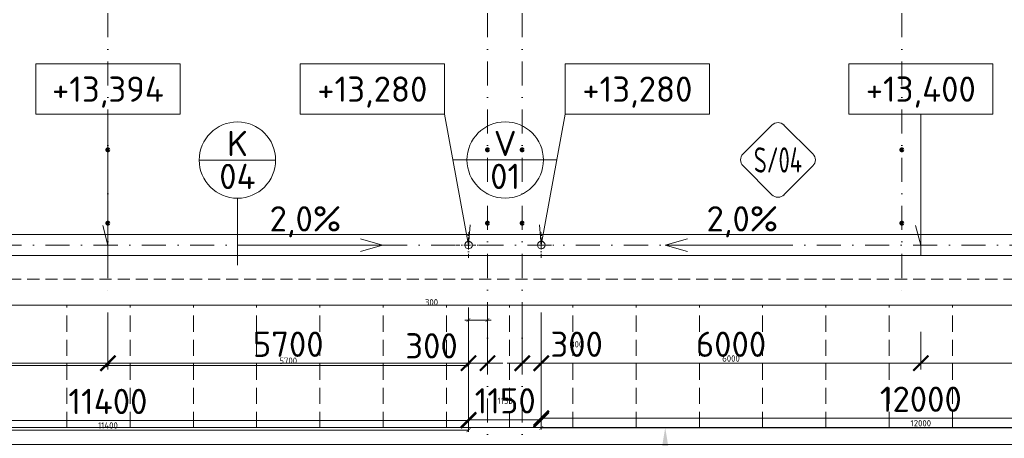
# Model space of a CAD drawing. Header units: millimetres. Extents: x -916886 to 3713765, y -2985421 to 1675785.
# Tile 131 of 256: x 70605 to 86170, y 174241 to 180867. Entities that reach past the tile are written whole.
import ezdxf
from ezdxf import colors
from ezdxf.entities.mleader import LeaderData, LeaderLine
from ezdxf.enums import TextEntityAlignment as Align
from ezdxf.math import Vec2, Vec3

# ---------------------------------------------------------------- set-up
doc = ezdxf.new("R2010")
doc.units = ezdxf.units.MM
for name, pattern in [('CENTERX2', [101.6, 63.5, -12.7, 12.7, -12.7]), ('DASHDOT', [25.4, 12.7, -6.35, 0, -6.35]), ('ČÁRKOVANÁ', [19.05, 12.7, -6.35])]:
    doc.linetypes.add(name, pattern=pattern)
doc.layers.get('Defpoints').update_dxf_attribs({"color": 8})
for name, color, linetype, lineweight in [('A99_N_kce-pohl', 1, 'Continuous', 9), ('A99_N_koty-200', 5, 'Continuous', 5), ('A99_N_koty-200 @ 200', 5, 'Continuous', 5), ('A99_N_koty-200 @ 50 (2)', 5, 'Continuous', 5), ('A99_N_koty-vysk', 160, 'Continuous', 9), ('A99_N_txt-popis-50 @ 200', 240, 'Continuous', 9), ('A99_N_znaceni 200', 5, 'Continuous', 5), ('A99_S_osy', 1, 'CENTERX2', 5)]:
    doc.layers.add(name, color=color, linetype=linetype, lineweight=lineweight)
doc.styles.add('A99_kota', font='isocpeur.ttf', dxfattribs={"height": 2})
doc.styles.add('A99_popis', font='isocpeur.ttf')
doc.styles.add('ad_popis 100', font='isocpeur.ttf', dxfattribs={"height": 200})
doc.dimstyles.new('A99_kota_200 new', dxfattribs={"dimscale": 200, "dimtxt": 2, "dimasz": 1.2, "dimexe": 0.5, "dimexo": 1.5, "dimgap": 0.5, "dimtad": 1, "dimdec": 0, "dimzin": 3, "dimdsep": 46, "dimtxsty": 'A99_kota', "dimblk": 'ARCHTICK', "dimcen": 2.5, "dimazin": 2, "dimtfac": 0.75, "dimtdec": 0, "dimtix": 1, "dimtmove": 2, "dimatfit": 0, "dimfxl": 0, "dimtolj": 1, "dimtzin": 0, "dimlwd": 5, "dimlwe": 5, "dimarcsym": 0})

# ---------------------------------------------------------------- blocks, each defined once
blk = doc.blocks.new('_ArchTick')
at = {"color": 0, "linetype": 'ByBlock', "const_width": 0.15}
blk.add_lwpolyline([(-0.5, -0.5), (0.5, 0.5)], dxfattribs=at)
blk = doc.blocks.new('*D3723')
at = {"layer": 'A99_N_koty-200', "color": 0, "linetype": 'Continuous', "lineweight": 5, "transparency": 16777216}
for p, q in [((78550, 176230), (78550, 175330)), ((78850, 176230), (78850, 175330)), ((78550, 175430), (78310, 175430)), ((78550, 175430), (78850, 175430)), ((78850, 175430), (79090, 175430))]:
    blk.add_line(p, q, dxfattribs=at)
at = {"layer": 'Defpoints', "color": 0, "linetype": 'Continuous', "lineweight": 0, "transparency": 16777216}
for p in [(78850, 176835), (78550, 176715), (78850, 175430)]:
    blk.add_point(p, dxfattribs=at)
at = {"layer": 'A99_N_koty-200', "color": 0, "linetype": 'Continuous', "lineweight": 5, "transparency": 16777216, "xscale": 240, "yscale": 240, "zscale": 240}
blk.add_blockref('_ArchTick', (78550, 175430), dxfattribs=at)
at = {"layer": 'A99_N_koty-200', "color": 0, "linetype": 'Continuous', "lineweight": 5, "transparency": 16777216, "xscale": 240, "yscale": 240, "zscale": 240, "rotation": 180}
blk.add_blockref('_ArchTick', (78850, 175430), dxfattribs=at)
at = {"layer": 'A99_N_koty-200', "color": 0, "linetype": 'Continuous', "transparency": 16777216, "insert": (79410, 175730), "char_height": 400, "attachment_point": 5, "style": 'A99_kota'}
blk.add_mtext('\\A1;300', dxfattribs=at)
blk = doc.blocks.new('*D3724')
at = {"layer": 'A99_N_koty-200', "color": 0, "linetype": 'Continuous', "lineweight": 5, "transparency": 16777216}
for p, q in [((78550, 175630), (78550, 175405)), ((78850, 175630), (78850, 175405)), ((78550, 175430), (78490, 175430)), ((78550, 175430), (78850, 175430)), ((78850, 175430), (78910, 175430))]:
    blk.add_line(p, q, dxfattribs=at)
at = {"layer": 'Defpoints', "color": 0, "linetype": 'Continuous', "lineweight": 0, "transparency": 16777216}
for p in [(78850, 176835), (78550, 176715), (78850, 175430)]:
    blk.add_point(p, dxfattribs=at)
at = {"layer": 'A99_N_koty-200', "color": 0, "linetype": 'Continuous', "lineweight": 5, "transparency": 16777216, "xscale": 60, "yscale": 60, "zscale": 60}
blk.add_blockref('_ArchTick', (78550, 175430), dxfattribs=at)
at = {"layer": 'A99_N_koty-200', "color": 0, "linetype": 'Continuous', "lineweight": 5, "transparency": 16777216, "xscale": 60, "yscale": 60, "zscale": 60, "rotation": 180}
blk.add_blockref('_ArchTick', (78850, 175430), dxfattribs=at)
at = {"layer": 'A99_N_koty-200', "color": 0, "linetype": 'Continuous', "transparency": 16777216, "insert": (79410, 175730), "char_height": 100, "attachment_point": 5, "style": 'A99_kota'}
blk.add_mtext('\\A1;300', dxfattribs=at)
blk = doc.blocks.new('*D3726')
at = {"layer": 'A99_N_koty-200', "color": 0, "linetype": 'Continuous', "lineweight": 5, "transparency": 16777216}
for p, q in [((78850, 175360), (78850, 174460)), ((90850, 175360), (90850, 174460)), ((78850, 174560), (90850, 174560))]:
    blk.add_line(p, q, dxfattribs=at)
at = {"layer": 'Defpoints', "color": 0, "linetype": 'Continuous', "lineweight": 0, "transparency": 16777216}
for p in [(78850, 177300), (90850, 176835), (90850, 174560)]:
    blk.add_point(p, dxfattribs=at)
at = {"layer": 'A99_N_koty-200', "color": 0, "linetype": 'Continuous', "lineweight": 5, "transparency": 16777216, "xscale": 240, "yscale": 240, "zscale": 240, "rotation": 180}
blk.add_blockref('_ArchTick', (78850, 174560), dxfattribs=at)
at = {"layer": 'A99_N_koty-200', "color": 0, "linetype": 'Continuous', "lineweight": 5, "transparency": 16777216, "xscale": 240, "yscale": 240, "zscale": 240}
blk.add_blockref('_ArchTick', (90850, 174560), dxfattribs=at)
at = {"layer": 'A99_N_koty-200', "color": 0, "linetype": 'Continuous', "transparency": 16777216, "insert": (84850, 174860), "char_height": 400, "attachment_point": 5, "style": 'A99_kota'}
blk.add_mtext('\\A1;12000', dxfattribs=at)
blk = doc.blocks.new('*D3727')
at = {"layer": 'A99_N_koty-200', "color": 0, "linetype": 'Continuous', "lineweight": 5, "transparency": 16777216}
for p, q in [((78850, 174605), (78850, 174380)), ((90850, 174605), (90850, 174380)), ((78850, 174405), (90850, 174405))]:
    blk.add_line(p, q, dxfattribs=at)
at = {"layer": 'Defpoints', "color": 0, "linetype": 'Continuous', "lineweight": 0, "transparency": 16777216}
for p in [(78850, 177300), (90850, 176835), (90850, 174405)]:
    blk.add_point(p, dxfattribs=at)
at = {"layer": 'A99_N_koty-200', "color": 0, "linetype": 'Continuous', "lineweight": 5, "transparency": 16777216, "xscale": 60, "yscale": 60, "zscale": 60, "rotation": 180}
blk.add_blockref('_ArchTick', (78850, 174405), dxfattribs=at)
at = {"layer": 'A99_N_koty-200', "color": 0, "linetype": 'Continuous', "lineweight": 5, "transparency": 16777216, "xscale": 60, "yscale": 60, "zscale": 60}
blk.add_blockref('_ArchTick', (90850, 174405), dxfattribs=at)
at = {"layer": 'A99_N_koty-200', "color": 0, "linetype": 'Continuous', "transparency": 16777216, "insert": (84850, 174480), "char_height": 100, "attachment_point": 5, "style": 'A99_kota'}
blk.add_mtext('\\A1;12000', dxfattribs=at)
blk = doc.blocks.new('*D3729')
at = {"layer": 'A99_N_koty-200', "color": 0, "linetype": 'Continuous', "lineweight": 5, "transparency": 16777216}
for p, q in [((78850, 175925), (78850, 175330)), ((84850, 175925), (84850, 175330)), ((78850, 175430), (84850, 175430))]:
    blk.add_line(p, q, dxfattribs=at)
at = {"layer": 'Defpoints', "color": 0, "linetype": 'Continuous', "lineweight": 0, "transparency": 16777216}
for p in [(78850, 176225), (84850, 176225), (84850, 175430)]:
    blk.add_point(p, dxfattribs=at)
at = {"layer": 'A99_N_koty-200', "color": 0, "linetype": 'Continuous', "lineweight": 5, "transparency": 16777216, "xscale": 240, "yscale": 240, "zscale": 240, "rotation": 180}
blk.add_blockref('_ArchTick', (78850, 175430), dxfattribs=at)
at = {"layer": 'A99_N_koty-200', "color": 0, "linetype": 'Continuous', "lineweight": 5, "transparency": 16777216, "xscale": 240, "yscale": 240, "zscale": 240}
blk.add_blockref('_ArchTick', (84850, 175430), dxfattribs=at)
at = {"layer": 'A99_N_koty-200', "color": 0, "linetype": 'Continuous', "transparency": 16777216, "insert": (81850, 175730), "char_height": 400, "attachment_point": 5, "style": 'A99_kota'}
blk.add_mtext('\\A1;6000', dxfattribs=at)
blk = doc.blocks.new('*D3730')
at = {"layer": 'A99_N_koty-200', "color": 0, "linetype": 'Continuous', "lineweight": 5, "transparency": 16777216}
for p, q in [((78850, 175630), (78850, 175405)), ((84850, 175630), (84850, 175405)), ((78850, 175430), (84850, 175430))]:
    blk.add_line(p, q, dxfattribs=at)
at = {"layer": 'Defpoints', "color": 0, "linetype": 'Continuous', "lineweight": 0, "transparency": 16777216}
for p in [(78850, 176225), (84850, 176225), (84850, 175430)]:
    blk.add_point(p, dxfattribs=at)
at = {"layer": 'A99_N_koty-200', "color": 0, "linetype": 'Continuous', "lineweight": 5, "transparency": 16777216, "xscale": 60, "yscale": 60, "zscale": 60, "rotation": 180}
blk.add_blockref('_ArchTick', (78850, 175430), dxfattribs=at)
at = {"layer": 'A99_N_koty-200', "color": 0, "linetype": 'Continuous', "lineweight": 5, "transparency": 16777216, "xscale": 60, "yscale": 60, "zscale": 60}
blk.add_blockref('_ArchTick', (84850, 175430), dxfattribs=at)
at = {"layer": 'A99_N_koty-200', "color": 0, "linetype": 'Continuous', "transparency": 16777216, "insert": (81850, 175505), "char_height": 100, "attachment_point": 5, "style": 'A99_kota'}
blk.add_mtext('\\A1;6000', dxfattribs=at)
blk = doc.blocks.new('*D3732')
at = {"layer": 'A99_N_koty-200', "color": 0, "linetype": 'Continuous', "lineweight": 5, "transparency": 16777216}
for p, q in [((84850, 175925), (84850, 175330)), ((90850, 175925), (90850, 175330)), ((90850, 175430), (84850, 175430))]:
    blk.add_line(p, q, dxfattribs=at)
at = {"layer": 'Defpoints', "color": 0, "linetype": 'Continuous', "lineweight": 0, "transparency": 16777216}
for p in [(84850, 176225), (90850, 176225), (84850, 175430)]:
    blk.add_point(p, dxfattribs=at)
at = {"layer": 'A99_N_koty-200', "color": 0, "linetype": 'Continuous', "lineweight": 5, "transparency": 16777216, "xscale": 240, "yscale": 240, "zscale": 240, "rotation": 180}
blk.add_blockref('_ArchTick', (84850, 175430), dxfattribs=at)
at = {"layer": 'A99_N_koty-200', "color": 0, "linetype": 'Continuous', "lineweight": 5, "transparency": 16777216, "xscale": 240, "yscale": 240, "zscale": 240}
blk.add_blockref('_ArchTick', (90850, 175430), dxfattribs=at)
at = {"layer": 'A99_N_koty-200', "color": 0, "linetype": 'Continuous', "transparency": 16777216, "insert": (87850, 175730), "char_height": 400, "attachment_point": 5, "style": 'A99_kota'}
blk.add_mtext('\\A1;6000', dxfattribs=at)
blk = doc.blocks.new('*D3733')
at = {"layer": 'A99_N_koty-200', "color": 0, "linetype": 'Continuous', "lineweight": 5, "transparency": 16777216}
for p, q in [((84850, 175630), (84850, 175405)), ((90850, 175630), (90850, 175405)), ((90850, 175430), (84850, 175430))]:
    blk.add_line(p, q, dxfattribs=at)
at = {"layer": 'Defpoints', "color": 0, "linetype": 'Continuous', "lineweight": 0, "transparency": 16777216}
for p in [(84850, 176225), (90850, 176225), (84850, 175430)]:
    blk.add_point(p, dxfattribs=at)
at = {"layer": 'A99_N_koty-200', "color": 0, "linetype": 'Continuous', "lineweight": 5, "transparency": 16777216, "xscale": 60, "yscale": 60, "zscale": 60, "rotation": 180}
blk.add_blockref('_ArchTick', (84850, 175430), dxfattribs=at)
at = {"layer": 'A99_N_koty-200', "color": 0, "linetype": 'Continuous', "lineweight": 5, "transparency": 16777216, "xscale": 60, "yscale": 60, "zscale": 60}
blk.add_blockref('_ArchTick', (90850, 175430), dxfattribs=at)
at = {"layer": 'A99_N_koty-200', "color": 0, "linetype": 'Continuous', "transparency": 16777216, "insert": (87850, 175505), "char_height": 100, "attachment_point": 5, "style": 'A99_kota'}
blk.add_mtext('\\A1;6000', dxfattribs=at)
blk = doc.blocks.new('*D3837')
at = {"layer": 'A99_N_koty-200', "color": 0, "linetype": 'Continuous', "lineweight": 5, "transparency": 16777216}
for p, q in [((72000, 176230), (72000, 175330)), ((66300, 175890), (66300, 175330)), ((66300, 175430), (72000, 175430))]:
    blk.add_line(p, q, dxfattribs=at)
at = {"layer": 'Defpoints', "color": 0, "linetype": 'Continuous', "lineweight": 0, "transparency": 16777216}
for p in [(72000, 176680), (66300, 176190), (72000, 175430)]:
    blk.add_point(p, dxfattribs=at)
at = {"layer": 'A99_N_koty-200', "color": 0, "linetype": 'Continuous', "lineweight": 5, "transparency": 16777216, "xscale": 240, "yscale": 240, "zscale": 240, "rotation": 180}
blk.add_blockref('_ArchTick', (66300, 175430), dxfattribs=at)
at = {"layer": 'A99_N_koty-200', "color": 0, "linetype": 'Continuous', "lineweight": 5, "transparency": 16777216, "xscale": 240, "yscale": 240, "zscale": 240}
blk.add_blockref('_ArchTick', (72000, 175430), dxfattribs=at)
at = {"layer": 'A99_N_koty-200', "color": 0, "linetype": 'Continuous', "transparency": 16777216, "insert": (69150, 175730), "char_height": 400, "attachment_point": 5, "style": 'A99_kota'}
blk.add_mtext('\\A1;5700', dxfattribs=at)
blk = doc.blocks.new('*D3838')
at = {"layer": 'A99_N_koty-200', "color": 0, "linetype": 'Continuous', "lineweight": 5, "transparency": 16777216}
for p, q in [((66300, 175595), (66300, 175370)), ((72000, 175595), (72000, 175370)), ((66300, 175395), (72000, 175395))]:
    blk.add_line(p, q, dxfattribs=at)
at = {"layer": 'Defpoints', "color": 0, "linetype": 'Continuous', "lineweight": 0, "transparency": 16777216}
for p in [(72000, 176680), (66300, 176190), (72000, 175395)]:
    blk.add_point(p, dxfattribs=at)
at = {"layer": 'A99_N_koty-200', "color": 0, "linetype": 'Continuous', "lineweight": 5, "transparency": 16777216, "xscale": 60, "yscale": 60, "zscale": 60, "rotation": 180}
blk.add_blockref('_ArchTick', (66300, 175395), dxfattribs=at)
at = {"layer": 'A99_N_koty-200', "color": 0, "linetype": 'Continuous', "lineweight": 5, "transparency": 16777216, "xscale": 60, "yscale": 60, "zscale": 60}
blk.add_blockref('_ArchTick', (72000, 175395), dxfattribs=at)
at = {"layer": 'A99_N_koty-200', "color": 0, "linetype": 'Continuous', "transparency": 16777216, "insert": (69150, 175470), "char_height": 100, "attachment_point": 5, "style": 'A99_kota'}
blk.add_mtext('\\A1;5700', dxfattribs=at)
blk = doc.blocks.new('*D3840')
at = {"layer": 'A99_N_koty-200', "color": 0, "linetype": 'Continuous', "lineweight": 5, "transparency": 16777216}
for p, q in [((72000, 176230), (72000, 175330)), ((77700, 176230), (77700, 175330)), ((77700, 175430), (72000, 175430))]:
    blk.add_line(p, q, dxfattribs=at)
at = {"layer": 'Defpoints', "color": 0, "linetype": 'Continuous', "lineweight": 0, "transparency": 16777216}
for p in [(72000, 176680), (77700, 176800), (72000, 175430)]:
    blk.add_point(p, dxfattribs=at)
at = {"layer": 'A99_N_koty-200', "color": 0, "linetype": 'Continuous', "lineweight": 5, "transparency": 16777216, "xscale": 240, "yscale": 240, "zscale": 240, "rotation": 180}
blk.add_blockref('_ArchTick', (72000, 175430), dxfattribs=at)
at = {"layer": 'A99_N_koty-200', "color": 0, "linetype": 'Continuous', "lineweight": 5, "transparency": 16777216, "xscale": 240, "yscale": 240, "zscale": 240}
blk.add_blockref('_ArchTick', (77700, 175430), dxfattribs=at)
at = {"layer": 'A99_N_koty-200', "color": 0, "linetype": 'Continuous', "transparency": 16777216, "insert": (74850, 175730), "char_height": 400, "attachment_point": 5, "style": 'A99_kota'}
blk.add_mtext('\\A1;5700', dxfattribs=at)
blk = doc.blocks.new('*D3841')
at = {"layer": 'A99_N_koty-200', "color": 0, "linetype": 'Continuous', "lineweight": 5, "transparency": 16777216}
for p, q in [((72000, 175595), (72000, 175370)), ((77700, 175595), (77700, 175370)), ((77700, 175395), (72000, 175395))]:
    blk.add_line(p, q, dxfattribs=at)
at = {"layer": 'Defpoints', "color": 0, "linetype": 'Continuous', "lineweight": 0, "transparency": 16777216}
for p in [(72000, 176680), (77700, 176800), (72000, 175395)]:
    blk.add_point(p, dxfattribs=at)
at = {"layer": 'A99_N_koty-200', "color": 0, "linetype": 'Continuous', "lineweight": 5, "transparency": 16777216, "xscale": 60, "yscale": 60, "zscale": 60, "rotation": 180}
blk.add_blockref('_ArchTick', (72000, 175395), dxfattribs=at)
at = {"layer": 'A99_N_koty-200', "color": 0, "linetype": 'Continuous', "lineweight": 5, "transparency": 16777216, "xscale": 60, "yscale": 60, "zscale": 60}
blk.add_blockref('_ArchTick', (77700, 175395), dxfattribs=at)
at = {"layer": 'A99_N_koty-200', "color": 0, "linetype": 'Continuous', "transparency": 16777216, "insert": (74850, 175470), "char_height": 100, "attachment_point": 5, "style": 'A99_kota'}
blk.add_mtext('\\A1;5700', dxfattribs=at)
blk = doc.blocks.new('*U62')
at = {"color": 0, "linetype": 'ByBlock'}
for p, q in [((5.7, -4), (5.7, -14.35)), ((5.7, -14.35), (5.286, -12.805))]:
    blk.add_line(p, q, dxfattribs=at)
blk.add_lwpolyline([(0, -4), (11.4, -4), (11.4, 0), (0, 0)], close=True, dxfattribs=at)
at = {"color": 0, "linetype": 'ByBlock', "style": 'A99_kota'}
for tag, p in [('VYSKA', (5.7, -2.241)), ('VYSKA_POPIS1', (5.7, -6.041)), ('VYSKA_POPIS2', (5.9, -9.541)), ('VYSKA_POPIS3', (5.9, -13.041))]:
    blk.add_attdef(tag, text='', height=2, dxfattribs=at).set_placement(p, align=Align.MIDDLE)
blk = doc.blocks.new('*D3843')
at = {"layer": 'A99_N_koty-200', "color": 0, "linetype": 'Continuous', "lineweight": 5, "transparency": 16777216}
for p, q in [((66300, 175325), (66300, 174425)), ((77700, 175325), (77700, 174425)), ((77700, 174525), (66300, 174525))]:
    blk.add_line(p, q, dxfattribs=at)
at = {"layer": 'Defpoints', "color": 0, "linetype": 'Continuous', "lineweight": 0, "transparency": 16777216}
for p in [(66300, 176800), (77700, 176800), (66300, 174525)]:
    blk.add_point(p, dxfattribs=at)
at = {"layer": 'A99_N_koty-200', "color": 0, "linetype": 'Continuous', "lineweight": 5, "transparency": 16777216, "xscale": 240, "yscale": 240, "zscale": 240, "rotation": 180}
blk.add_blockref('_ArchTick', (66300, 174525), dxfattribs=at)
at = {"layer": 'A99_N_koty-200', "color": 0, "linetype": 'Continuous', "lineweight": 5, "transparency": 16777216, "xscale": 240, "yscale": 240, "zscale": 240}
blk.add_blockref('_ArchTick', (77700, 174525), dxfattribs=at)
at = {"layer": 'A99_N_koty-200', "color": 0, "linetype": 'Continuous', "transparency": 16777216, "insert": (72000, 174825), "char_height": 400, "attachment_point": 5, "style": 'A99_kota'}
blk.add_mtext('\\A1;11400', dxfattribs=at)
blk = doc.blocks.new('*D3844')
at = {"layer": 'A99_N_koty-200', "color": 0, "linetype": 'Continuous', "lineweight": 5, "transparency": 16777216}
for p, q in [((66300, 174570), (66300, 174345)), ((77700, 174570), (77700, 174345)), ((77700, 174370), (66300, 174370))]:
    blk.add_line(p, q, dxfattribs=at)
at = {"layer": 'Defpoints', "color": 0, "linetype": 'Continuous', "lineweight": 0, "transparency": 16777216}
for p in [(66300, 176800), (77700, 176800), (66300, 174370)]:
    blk.add_point(p, dxfattribs=at)
at = {"layer": 'A99_N_koty-200', "color": 0, "linetype": 'Continuous', "lineweight": 5, "transparency": 16777216, "xscale": 60, "yscale": 60, "zscale": 60, "rotation": 180}
blk.add_blockref('_ArchTick', (66300, 174370), dxfattribs=at)
at = {"layer": 'A99_N_koty-200', "color": 0, "linetype": 'Continuous', "lineweight": 5, "transparency": 16777216, "xscale": 60, "yscale": 60, "zscale": 60}
blk.add_blockref('_ArchTick', (77700, 174370), dxfattribs=at)
at = {"layer": 'A99_N_koty-200', "color": 0, "linetype": 'Continuous', "transparency": 16777216, "insert": (72000, 174445), "char_height": 100, "attachment_point": 5, "style": 'A99_kota'}
blk.add_mtext('\\A1;11400', dxfattribs=at)
blk = doc.blocks.new('*D3852')
at = {"layer": 'A99_N_koty-200', "color": 0, "linetype": 'Continuous', "lineweight": 5, "transparency": 16777216}
for p, q in [((77700, 176230), (77700, 175330)), ((78000, 176230), (78000, 175330)), ((77700, 175430), (77460, 175430)), ((77700, 175430), (78000, 175430)), ((78000, 175430), (78240, 175430))]:
    blk.add_line(p, q, dxfattribs=at)
at = {"layer": 'Defpoints', "color": 0, "linetype": 'Continuous', "lineweight": 0, "transparency": 16777216}
for p in [(77700, 176800), (78000, 176800), (78000, 175430)]:
    blk.add_point(p, dxfattribs=at)
at = {"layer": 'A99_N_koty-200', "color": 0, "linetype": 'Continuous', "lineweight": 5, "transparency": 16777216, "xscale": 240, "yscale": 240, "zscale": 240}
blk.add_blockref('_ArchTick', (77700, 175430), dxfattribs=at)
at = {"layer": 'A99_N_koty-200', "color": 0, "linetype": 'Continuous', "lineweight": 5, "transparency": 16777216, "xscale": 240, "yscale": 240, "zscale": 240, "rotation": 180}
blk.add_blockref('_ArchTick', (78000, 175430), dxfattribs=at)
at = {"layer": 'A99_N_koty-200', "color": 0, "linetype": 'Continuous', "transparency": 16777216, "insert": (77115, 175705), "char_height": 400, "attachment_point": 5, "style": 'A99_kota'}
blk.add_mtext('\\A1;300', dxfattribs=at)
blk = doc.blocks.new('*D3853')
at = {"layer": 'A99_N_koty-200', "color": 0, "linetype": 'Continuous', "lineweight": 5, "transparency": 16777216}
for p, q in [((77700, 176312.5), (77700, 176087.5)), ((78000, 176312.5), (78000, 176087.5)), ((77700, 176112.5), (77640, 176112.5)), ((77700, 176112.5), (78000, 176112.5)), ((78000, 176112.5), (78060, 176112.5))]:
    blk.add_line(p, q, dxfattribs=at)
at = {"layer": 'Defpoints', "color": 0, "linetype": 'Continuous', "lineweight": 0, "transparency": 16777216}
for p in [(77700, 176800), (78000, 176800), (78000, 176112.5)]:
    blk.add_point(p, dxfattribs=at)
at = {"layer": 'A99_N_koty-200', "color": 0, "linetype": 'Continuous', "lineweight": 5, "transparency": 16777216, "xscale": 60, "yscale": 60, "zscale": 60}
blk.add_blockref('_ArchTick', (77700, 176112.5), dxfattribs=at)
at = {"layer": 'A99_N_koty-200', "color": 0, "linetype": 'Continuous', "lineweight": 5, "transparency": 16777216, "xscale": 60, "yscale": 60, "zscale": 60, "rotation": 180}
blk.add_blockref('_ArchTick', (78000, 176112.5), dxfattribs=at)
at = {"layer": 'A99_N_koty-200', "color": 0, "linetype": 'Continuous', "transparency": 16777216, "insert": (77115, 176395), "char_height": 100, "attachment_point": 5, "style": 'A99_kota'}
blk.add_mtext('\\A1;300', dxfattribs=at)
blk = doc.blocks.new('*D3855')
at = {"layer": 'A99_N_koty-200', "color": 0, "linetype": 'Continuous', "lineweight": 5, "transparency": 16777216}
for p, q in [((77700, 174534.5), (77700, 174634.5)), ((77700, 174534.5), (78850, 174534.5)), ((78850, 174534.5), (78850, 174634.5))]:
    blk.add_line(p, q, dxfattribs=at)
at = {"layer": 'Defpoints', "color": 0, "linetype": 'Continuous', "lineweight": 0, "transparency": 16777216}
for p in [(77700, 174534.5), (78850, 174534.5), (78850, 174534.5)]:
    blk.add_point(p, dxfattribs=at)
at = {"layer": 'A99_N_koty-200', "color": 0, "linetype": 'Continuous', "lineweight": 5, "transparency": 16777216, "xscale": 240, "yscale": 240, "zscale": 240, "rotation": 180}
blk.add_blockref('_ArchTick', (77700, 174534.5), dxfattribs=at)
at = {"layer": 'A99_N_koty-200', "color": 0, "linetype": 'Continuous', "lineweight": 5, "transparency": 16777216, "xscale": 240, "yscale": 240, "zscale": 240}
blk.add_blockref('_ArchTick', (78850, 174534.5), dxfattribs=at)
at = {"layer": 'A99_N_koty-200', "color": 0, "linetype": 'Continuous', "transparency": 16777216, "insert": (78280, 174834.5), "char_height": 400, "attachment_point": 5, "style": 'A99_kota'}
blk.add_mtext('\\A1;1150', dxfattribs=at)
blk = doc.blocks.new('*D3856')
at = {"layer": 'A99_N_koty-200', "color": 0, "linetype": 'Continuous', "lineweight": 5, "transparency": 16777216}
for p, q in [((77700, 174534.5), (77700, 174559.5)), ((77700, 174534.5), (78850, 174534.5)), ((78850, 174534.5), (78850, 174559.5))]:
    blk.add_line(p, q, dxfattribs=at)
at = {"layer": 'Defpoints', "color": 0, "linetype": 'Continuous', "lineweight": 0, "transparency": 16777216}
for p in [(77700, 174534.5), (78850, 174534.5), (78850, 174534.5)]:
    blk.add_point(p, dxfattribs=at)
at = {"layer": 'A99_N_koty-200', "color": 0, "linetype": 'Continuous', "lineweight": 5, "transparency": 16777216, "xscale": 60, "yscale": 60, "zscale": 60, "rotation": 180}
blk.add_blockref('_ArchTick', (77700, 174534.5), dxfattribs=at)
at = {"layer": 'A99_N_koty-200', "color": 0, "linetype": 'Continuous', "lineweight": 5, "transparency": 16777216, "xscale": 60, "yscale": 60, "zscale": 60}
blk.add_blockref('_ArchTick', (78850, 174534.5), dxfattribs=at)
at = {"layer": 'A99_N_koty-200', "color": 0, "linetype": 'Continuous', "transparency": 16777216, "insert": (78280, 174834.5), "char_height": 100, "attachment_point": 5, "style": 'A99_kota'}
blk.add_mtext('\\A1;1150', dxfattribs=at)
blk = doc.blocks.new('*U64')
at = {"color": 0, "linetype": 'ByBlock'}
for q in [(0, -4), (-2.028, -12.755)]:
    blk.add_line((-1.9, -14.35), q, dxfattribs=at)
blk.add_lwpolyline([(0, -4), (11.4, -4), (11.4, 0), (0, 0)], close=True, dxfattribs=at)
at = {"color": 0, "linetype": 'ByBlock', "style": 'A99_kota'}
for tag, p in [('VYSKA', (5.7, -2.241)), ('VYSKA_POPIS1', (5.7, -6.041)), ('VYSKA_POPIS2', (5.9, -9.541)), ('VYSKA_POPIS3', (5.9, -13.041))]:
    blk.add_attdef(tag, text='', height=2, dxfattribs=at).set_placement(p, align=Align.MIDDLE)
blk = doc.blocks.new('*U20')
at = {"color": 0, "linetype": 'ByBlock'}
blk.add_line((-3.02, 0), (3.02, 0), dxfattribs=at)
blk.add_circle((0, 0), 3.02, dxfattribs=at)
at = {"color": 0, "linetype": 'ByBlock', "style": 'A99_popis'}
for tag, p in [('KATEGORIE', (0, 1.31)), ('PRVEK', (0, -1.298))]:
    blk.add_attdef(tag, text='', height=2, dxfattribs=at).set_placement(p, align=Align.MIDDLE_CENTER)
blk = doc.blocks.new('*U94')
at = {"color": 0}
for p, q in [((-0.72, 4.14), (-4.15, 0.71)), ((4.14, 0.71), (0.71, 4.14)), ((-4.15, -0.72), (-0.72, -4.15)), ((0.71, -4.15), (4.14, -0.72))]:
    blk.add_line(p, q, dxfattribs=at)
for centre, start, end in [((0, 3.42), 45, 135), ((-3.43, 0), 135, 225), ((3.42, 0), 315, 45), ((0, -3.43), 225, 315)]:
    blk.add_arc(centre, 1.01, start, end, dxfattribs=at)
at = {"color": 0, "linetype": 'ByBlock', "style": 'A99_popis', "width": 0.953108}
blk.add_attdef('SKLADBA', text='', height=3, rotation=0.0103, dxfattribs=at).set_placement((-2.86, -1.51), (2.86, -1.5), align=Align.FIT)
blk = doc.blocks.new('*U4925')
at = {"layer": 'A99_N_koty-200 @ 200', "linetype": 'Continuous'}
dim = blk.add_linear_dim(base=(78850, 175430), p1=(78550, 176715), p2=(78850, 176835), dimstyle='A99_kota_200 new', override={"dimscale": 200, "dimtix": 1, "dimtofl": 1, "dimtmove": 2, "dimatfit": 0}, dxfattribs=at)
dim.commit()
dim.dimension.update_dxf_attribs({"geometry": '*D3723', "text_midpoint": (79410, 175730), "dimtype": 128})
at = {"layer": 'A99_N_koty-200 @ 50 (2)', "linetype": 'Continuous'}
dim = blk.add_linear_dim(base=(78850, 175430), p1=(78550, 176715), p2=(78850, 176835), dimstyle='A99_kota_200 new', override={"dimscale": 50, "dimtix": 1, "dimtofl": 1, "dimtmove": 2, "dimatfit": 0}, dxfattribs=at)
dim.commit()
dim.dimension.update_dxf_attribs({"geometry": '*D3724', "text_midpoint": (79410, 175730), "dimtype": 128})
blk = doc.blocks.new('*U4926')
at = {"layer": 'A99_N_koty-200 @ 200', "linetype": 'Continuous'}
dim = blk.add_linear_dim(base=(90850, 174560), p1=(78850, 177300), p2=(90850, 176835), dimstyle='A99_kota_200 new', override={"dimscale": 200, "dimtix": 1, "dimtofl": 1, "dimtmove": 2, "dimatfit": 0}, dxfattribs=at)
dim.commit()
dim.dimension.update_dxf_attribs({"geometry": '*D3726', "text_midpoint": (84850, 174860)})
at = {"layer": 'A99_N_koty-200 @ 50 (2)', "linetype": 'Continuous'}
dim = blk.add_linear_dim(base=(90850, 174405), p1=(78850, 177300), p2=(90850, 176835), dimstyle='A99_kota_200 new', override={"dimscale": 50, "dimtix": 1, "dimtofl": 1, "dimtmove": 2, "dimatfit": 0}, dxfattribs=at)
dim.commit()
dim.dimension.update_dxf_attribs({"geometry": '*D3727', "text_midpoint": (84850, 174480)})
blk = doc.blocks.new('*U4927')
at = {"layer": 'A99_N_koty-200 @ 200', "linetype": 'Continuous'}
dim = blk.add_linear_dim(base=(84850, 175430), p1=(78850, 176225), p2=(84850, 176225), dimstyle='A99_kota_200 new', override={"dimscale": 200, "dimtix": 1, "dimtofl": 1, "dimtmove": 2, "dimatfit": 0}, dxfattribs=at)
dim.commit()
dim.dimension.update_dxf_attribs({"geometry": '*D3729', "text_midpoint": (81850, 175730)})
at = {"layer": 'A99_N_koty-200 @ 50 (2)', "linetype": 'Continuous'}
dim = blk.add_linear_dim(base=(84850, 175430), p1=(78850, 176225), p2=(84850, 176225), dimstyle='A99_kota_200 new', override={"dimscale": 50, "dimtix": 1, "dimtofl": 1, "dimtmove": 2, "dimatfit": 0}, dxfattribs=at)
dim.commit()
dim.dimension.update_dxf_attribs({"geometry": '*D3730', "text_midpoint": (81850, 175505)})
blk = doc.blocks.new('*U4928')
at = {"layer": 'A99_N_koty-200 @ 200', "linetype": 'Continuous'}
dim = blk.add_linear_dim(base=(84850, 175430), p1=(90850, 176225), p2=(84850, 176225), angle=180, dimstyle='A99_kota_200 new', override={"dimscale": 200, "dimtix": 1, "dimtofl": 1, "dimtmove": 2, "dimatfit": 0}, dxfattribs=at)
dim.commit()
dim.dimension.update_dxf_attribs({"geometry": '*D3732', "text_midpoint": (87850, 175730)})
at = {"layer": 'A99_N_koty-200 @ 50 (2)', "linetype": 'Continuous'}
dim = blk.add_linear_dim(base=(84850, 175430), p1=(90850, 176225), p2=(84850, 176225), angle=180, dimstyle='A99_kota_200 new', override={"dimscale": 50, "dimtix": 1, "dimtofl": 1, "dimtmove": 2, "dimatfit": 0}, dxfattribs=at)
dim.commit()
dim.dimension.update_dxf_attribs({"geometry": '*D3733', "text_midpoint": (87850, 175505)})
blk = doc.blocks.new('*U4963')
at = {"layer": 'A99_N_koty-200 @ 200', "linetype": 'Continuous'}
dim = blk.add_linear_dim(base=(72000, 175430), p1=(66300, 176190), p2=(72000, 176680), dimstyle='A99_kota_200 new', override={"dimscale": 200, "dimtix": 1, "dimtofl": 1, "dimtmove": 2, "dimatfit": 0}, dxfattribs=at)
dim.commit()
dim.dimension.update_dxf_attribs({"geometry": '*D3837', "text_midpoint": (69150, 175730)})
at = {"layer": 'A99_N_koty-200 @ 50 (2)', "linetype": 'Continuous'}
dim = blk.add_linear_dim(base=(72000, 175395), p1=(66300, 176190), p2=(72000, 176680), dimstyle='A99_kota_200 new', override={"dimscale": 50, "dimtix": 1, "dimtofl": 1, "dimtmove": 2, "dimatfit": 0}, dxfattribs=at)
dim.commit()
dim.dimension.update_dxf_attribs({"geometry": '*D3838', "text_midpoint": (69150, 175470)})
blk = doc.blocks.new('*U4964')
at = {"layer": 'A99_N_koty-200 @ 200', "linetype": 'Continuous'}
dim = blk.add_linear_dim(base=(72000, 175430), p1=(77700, 176800), p2=(72000, 176680), angle=180, dimstyle='A99_kota_200 new', override={"dimscale": 200, "dimtix": 1, "dimtofl": 1, "dimtmove": 2, "dimatfit": 0}, dxfattribs=at)
dim.commit()
dim.dimension.update_dxf_attribs({"geometry": '*D3840', "text_midpoint": (74850, 175730)})
at = {"layer": 'A99_N_koty-200 @ 50 (2)', "linetype": 'Continuous'}
dim = blk.add_linear_dim(base=(72000, 175395), p1=(77700, 176800), p2=(72000, 176680), angle=180, dimstyle='A99_kota_200 new', override={"dimscale": 50, "dimtix": 1, "dimtofl": 1, "dimtmove": 2, "dimatfit": 0}, dxfattribs=at)
dim.commit()
dim.dimension.update_dxf_attribs({"geometry": '*D3841', "text_midpoint": (74850, 175470)})
blk = doc.blocks.new('*U4965')
at = {"layer": 'A99_N_koty-200 @ 200', "linetype": 'Continuous'}
dim = blk.add_linear_dim(base=(66300, 174525), p1=(77700, 176800), p2=(66300, 176800), angle=180, dimstyle='A99_kota_200 new', override={"dimscale": 200, "dimtix": 1, "dimtofl": 1, "dimtmove": 2, "dimatfit": 0}, dxfattribs=at)
dim.commit()
dim.dimension.update_dxf_attribs({"geometry": '*D3843', "text_midpoint": (72000, 174825)})
at = {"layer": 'A99_N_koty-200 @ 50 (2)', "linetype": 'Continuous'}
dim = blk.add_linear_dim(base=(66300, 174370), p1=(77700, 176800), p2=(66300, 176800), angle=180, dimstyle='A99_kota_200 new', override={"dimscale": 50, "dimtix": 1, "dimtofl": 1, "dimtmove": 2, "dimatfit": 0}, dxfattribs=at)
dim.commit()
dim.dimension.update_dxf_attribs({"geometry": '*D3844', "text_midpoint": (72000, 174445)})
blk = doc.blocks.new('*U4968')
at = {"layer": 'A99_N_koty-200 @ 200', "linetype": 'Continuous'}
dim = blk.add_linear_dim(base=(78000, 175430), p1=(77700, 176800), p2=(78000, 176800), dimstyle='A99_kota_200 new', override={"dimscale": 200, "dimtix": 1, "dimtofl": 1, "dimtmove": 2, "dimatfit": 0}, dxfattribs=at)
dim.commit()
dim.dimension.update_dxf_attribs({"geometry": '*D3852', "text_midpoint": (77115, 175705), "dimtype": 128})
at = {"layer": 'A99_N_koty-200 @ 50 (2)', "linetype": 'Continuous'}
dim = blk.add_linear_dim(base=(78000, 176112.5), p1=(77700, 176800), p2=(78000, 176800), dimstyle='A99_kota_200 new', override={"dimscale": 50, "dimtix": 1, "dimtofl": 1, "dimtmove": 2, "dimatfit": 0}, dxfattribs=at)
dim.commit()
dim.dimension.update_dxf_attribs({"geometry": '*D3853', "text_midpoint": (77115, 176395), "dimtype": 128})
blk = doc.blocks.new('*U4969')
at = {"layer": 'A99_N_koty-200 @ 200', "linetype": 'Continuous'}
dim = blk.add_linear_dim(base=(78850, 174534.5), p1=(77700, 174534.5), p2=(78850, 174534.5), dimstyle='A99_kota_200 new', override={"dimscale": 200, "dimtix": 1, "dimtofl": 1, "dimtmove": 2, "dimatfit": 0}, dxfattribs=at)
dim.commit()
dim.dimension.update_dxf_attribs({"geometry": '*D3855', "text_midpoint": (78280, 174834.5), "dimtype": 128})
at = {"layer": 'A99_N_koty-200 @ 50 (2)', "linetype": 'Continuous'}
dim = blk.add_linear_dim(base=(78850, 174534.5), p1=(77700, 174534.5), p2=(78850, 174534.5), dimstyle='A99_kota_200 new', override={"dimscale": 50, "dimtix": 1, "dimtofl": 1, "dimtmove": 2, "dimatfit": 0}, dxfattribs=at)
dim.commit()
dim.dimension.update_dxf_attribs({"geometry": '*D3856', "text_midpoint": (78280, 174834.5), "dimtype": 128})

msp = doc.modelspace()

# ---------------------------------------------------------------- linework, layer by layer
at = {"layer": 'A99_N_kce-pohl', "linetype": 'ČÁRKOVANÁ', "lineweight": 9, "ltscale": 15}
msp.add_line((5860, 176760), (150690, 176760), dxfattribs=at)
at = {"layer": 'A99_N_kce-pohl', "linetype": 'Continuous', "ltscale": 25}
msp.add_lwpolyline([(150690, 177135), (150690, 177465), (6000, 177465), (6000, 177135)], close=True, dxfattribs=at)
at = {"layer": 'A99_N_kce-pohl', "linetype": 'DASHDOT', "lineweight": 5, "ltscale": 5}
for points in [[(77700, 177100), (77700, 177500)], [(78850, 177100), (78850, 177500)], [(78850, 177100), (78850, 177500)], [(77500, 177300), (77900, 177300)], [(78650, 177300), (79050, 177300)], [(78650, 177300), (79050, 177300)]]:
    msp.add_lwpolyline(points, dxfattribs=at)
at = {"layer": 'A99_N_kce-pohl', "linetype": 'Continuous', "ltscale": 25}
for points in [[(84850, 177135), (84850, 177465)], [(72000, 177135), (72000, 177420)]]:
    msp.add_lwpolyline(points, dxfattribs=at)
at = {"layer": 'A99_N_kce-pohl', "linetype": 'Continuous', "lineweight": 9, "ltscale": 15}
msp.add_lwpolyline([(138875.5, 176350), (7180, 176350)], dxfattribs=at)
at = {"layer": 'A99_N_kce-pohl', "color": 30, "linetype": 'ČÁRKOVANÁ', "lineweight": 5, "ltscale": 20, "true_color": 0xff6e3d}
for points in [[(71350, 174405), (71350, 176350)], [(72350, 174405), (72350, 176350)], [(73350, 174405), (73350, 176350)], [(74350, 174405), (74350, 176350)], [(75350, 174405), (75350, 176350)], [(76350, 174405), (76350, 176350)], [(77350, 174405), (77350, 176350)], [(78350, 174405), (78350, 176350)], [(79350, 174405), (79350, 176350)], [(80350, 174405), (80350, 176350)], [(81350, 174405), (81350, 176350)], [(82350, 174405), (82350, 176350)], [(83350, 174405), (83350, 176350)], [(84350, 174405), (84350, 176350)], [(85350, 174405), (85350, 176350)]]:
    msp.add_lwpolyline(points, dxfattribs=at)
at = {"layer": 'A99_N_kce-pohl', "color": 1, "linetype": 'Continuous', "lineweight": 9, "ltscale": 25}
msp.add_lwpolyline([(138352.5, 174145), (138352.5, 174410), (7350, 174410), (7350, 174145)], close=True, dxfattribs=at)
at = {"layer": 'A99_N_kce-pohl', "color": 5, "linetype": 'Continuous', "lineweight": 70, "ltscale": 0.5}
for centre in [(72000, 178807.5), (78000, 178807.5), (78550, 178807.5), (84550, 178807.5), (72000, 177645), (78000, 177645), (78550, 177645), (84550, 177645)]:
    msp.add_circle(centre, 15, dxfattribs=at)
at = {"layer": 'A99_N_kce-pohl', "linetype": 'Continuous'}
for centre in [(77700, 177300), (78850, 177300), (78850, 177300)]:
    msp.add_circle(centre, 60, dxfattribs=at)
at = {"layer": 'A99_N_koty-vysk'}
for points in [[(76340, 177300), (74340, 177300)], [(76340, 177300), (75990, 177400)], [(76340, 177300), (75990, 177200)], [(80810, 177300), (81160, 177400)], [(80810, 177300), (82810, 177300)], [(80810, 177300), (81160, 177200)]]:
    msp.add_lwpolyline(points, dxfattribs=at)
at = {"layer": 'A99_N_znaceni 200'}
for points in [[(79097.2, 178646.5), (77452.8, 178646.5)], [(74047, 178041.4), (74047, 176980.3)]]:
    msp.add_lwpolyline(points, dxfattribs=at)
at = {"layer": 'A99_S_osy', "linetype": 'DASHDOT', "lineweight": 5, "ltscale": 30}
for points in [[(72000, 264800), (72000, 176462.5)], [(78000, 264800), (78000, 146890)], [(78550, 264800), (78550, 146890)], [(84550, 264800), (84550, 176462.5)], [(177325, 177300), (4375, 177300)]]:
    msp.add_lwpolyline(points, dxfattribs=at)

# ---------------------------------------------------------------- block references
at = {"layer": 'A99_N_koty-200', "color": 4, "linetype": 'Continuous', "lineweight": 0}
for name in ['*U4926', '*U4925', '*U4965', '*U4963', '*U4964', '*U4968', '*U4927', '*U4928', '*U4969']:
    msp.add_blockref(name, (0, 0), dxfattribs=at)
at = {"layer": 'A99_N_koty-vysk', "xscale": 200, "yscale": 200, "zscale": 200}
for name, p, values in [('*U62', (70860, 180170), {'VYSKA': '+13,394'}), ('*U64', (79230, 180170), {'VYSKA': '+13,280'}), ('*U62', (83710, 180170), {'VYSKA': '+13,400'})]:
    msp.add_blockref(name, p, dxfattribs=at).add_auto_attribs(values)
at = {"layer": 'A99_N_koty-vysk'}
ref = msp.add_blockref('*U64', (77320, 180170), dxfattribs=dict(at, xscale=-200, yscale=200, zscale=200))
ref.add_attrib('VYSKA', '+13,280', dxfattribs={"layer": '0', "color": 0, "linetype": 'ByBlock', "height": 400, "style": 'A99_kota'}).set_placement((76180, 179721.8), align=Align.MIDDLE)
at = {"layer": 'A99_N_znaceni 200', "xscale": 200, "yscale": 200, "zscale": 200}
for p, values in [((74047, 178645.3), {'KATEGORIE': 'K', 'PRVEK': '04'}), ((78280, 178646.5), {'KATEGORIE': 'V', 'PRVEK': '01'})]:
    msp.add_blockref('*U20', p, dxfattribs=at).add_auto_attribs(values)
at = {"layer": 'A99_N_znaceni 200', "lineweight": 5}
ref = msp.add_blockref('*U94', (82592.5, 178647.5), dxfattribs=dict(at, xscale=133.3, yscale=133.3, zscale=133.3))
ref.add_attrib('SKLADBA', 'S/04', dxfattribs={"layer": '0', "color": 0, "linetype": 'ByBlock', "height": 400, "rotation": 0.01026, "style": 'A99_popis', "width": 0.635246}).set_placement((82210.8, 178446.8), (82973.1, 178446.9), align=Align.FIT)

# ---------------------------------------------------------------- texts
at = {"layer": 'A99_N_koty-vysk', "char_height": 400, "style": 'ad_popis 100'}
for insert, attachment_point in [((75687, 177915), 3), ((81463, 177915), 1)]:
    msp.add_mtext_dynamic_manual_height_columns('2,0%', width=673.852, gutter_width=2000, heights=[0], dxfattribs=dict(at, insert=insert, attachment_point=attachment_point))

# ---------------------------------------------------------------- leaders
at = {"layer": 'A99_N_txt-popis-50 @ 200', "lineweight": 9}
ml = msp.add_multileader_mtext('Standard', dxfattribs=at)
ml.set_content('\\A1;{\\C256;odvodňovací žlab se nemění,\\Pna stavbě se provede kontrola}', color=1, style='A99_popis')
ml.set_leader_properties(color=256, linetype='ByLayer', lineweight=-1)
ml.build(insert=Vec2(0, 0))
ml.multileader.update_dxf_attribs({"dogleg_length": 200, "arrow_head_size": 300, "scale": 200})
ctx = ml.context
ctx.base_point, ctx.scale, ctx.char_height, ctx.arrow_head_size, ctx.landing_gap_size, ctx.plane_origin = Vec3(26627.5, 172915), 200, 400, 300, 1000, Vec3(26075, 165489.2)
notes = []
notes.append((ctx, [(0, (1, 1, 0), (25827.5, 172915), (1, 0), 800, [(0, [(25830, 174410)], 0, [])])]))
ctx.mtext.insert, ctx.mtext.width, ctx.mtext.defined_height, ctx.mtext.flow_direction = Vec3(27627.5, 173175), 7914.793, 1247.5, 5
ml = msp.add_multileader_mtext('Standard', dxfattribs=at)
ml.set_content('\\A1;{\\C256;odvodňovací žlab se nemění,\\Pna stavbě se provede kontrola}', color=1, style='A99_popis')
ml.set_leader_properties(color=256, linetype='ByLayer', lineweight=-1)
ml.build(insert=Vec2(0, 0))
ml.multileader.update_dxf_attribs({"dogleg_length": 200, "arrow_head_size": 300, "scale": 200})
ctx = ml.context
ctx.base_point, ctx.scale, ctx.char_height, ctx.arrow_head_size, ctx.landing_gap_size, ctx.plane_origin = Vec3(81607.5, 172915), 200, 400, 300, 1000, Vec3(81055, 165489.2)
notes.append((ctx, [(0, (1, 1, 0), (80807.5, 172915), (1, 0), 800, [(0, [(80810, 174410)], 0, [])])]))
ctx.mtext.insert, ctx.mtext.width, ctx.mtext.defined_height, ctx.mtext.flow_direction = Vec3(82607.5, 173175), 7914.793, 1247.5, 5
for ctx, leaders in notes:
    for number, flags, end, landing, length, lines in leaders:
        leader = LeaderData()
        leader.index, (leader.has_last_leader_line, leader.has_dogleg_vector, leader.attachment_direction) = number, flags
        leader.last_leader_point, leader.dogleg_vector, leader.dogleg_length = Vec3(end), Vec3(landing), length
        for number, points, colour, breaks in lines:
            line = LeaderLine()
            line.index, line.vertices, line.color, line.breaks = number, Vec3.list(points), colors.encode_raw_color(colour), breaks
            leader.lines.append(line)
        ctx.leaders.append(leader)

doc.saveas('drawing.dxf')
